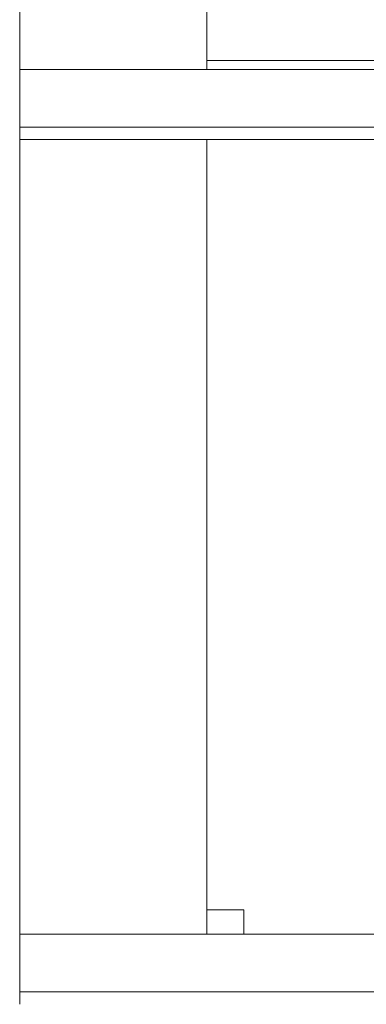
# Model space of a CAD drawing. Header units: millimetres. Extents: x 53056 to 116131, y -669674 to -625124.
# Tile 255 of 256: x 73288 to 73406, y -634524 to -634190. Entities that reach past the tile are written whole.
import ezdxf

# ---------------------------------------------------------------- set-up
doc = ezdxf.new("R2010")
doc.units = ezdxf.units.MM
doc.header["$MEASUREMENT"] = 0
doc.linetypes.add('DGN Style 1', pattern=[536.199087, 0.892178, -535.306909])
doc.layers.add('Side Cradle Tower', color=7, linetype='Continuous', lineweight=0)

# ---------------------------------------------------------------- blocks, each defined once
blk = doc.blocks.new('*U55')
at = {"layer": 'Side Cradle Tower', "color": 7, "linetype": 'Continuous', "lineweight": 0}
for p, q in [((-11305.49, 13461.58), (-11305.49, 13192.17)), ((-11241.99, 13192.17), (-11241.99, 13461.58)), ((-11241.99, 13195.2), (-11019.45, 13195.2)), ((-11305.49, 13192.17), (-10955.9, 13192.17)), ((-11305.49, 13172.63), (-10955.9, 13172.63)), ((-11305.49, 13168.39), (-11305.49, 12898.98)), ((-11305.49, 13168.39), (-10955.9, 13168.39)), ((-11241.99, 12898.98), (-11241.99, 13168.39)), ((-11241.99, 12907.2), (-11229.43, 12907.2)), ((-11229.43, 12907.2), (-11229.43, 12898.98)), ((-11305.49, 12898.98), (-10955.9, 12898.98)), ((-11305.49, 12879.44), (-10955.9, 12879.44))]:
    blk.add_line(p, q, dxfattribs=at)
at = {"layer": 'Side Cradle Tower', "color": 7, "linetype": 'Continuous', "lineweight": 0, "flags": 128}
for points in [[(-11305.49, 13168.39), (-11305.49, 13172.63), (-11305.49, 13192.17)], [(-11305.49, 12875.2), (-11305.49, 12879.44), (-11305.49, 12898.98)]]:
    blk.add_lwpolyline(points, dxfattribs=at)

msp = doc.modelspace()

# ---------------------------------------------------------------- block references
at = {"color": 7, "linetype": 'DGN Style 1', "lineweight": 0}
msp.add_blockref('*U55', (84593.95, -647399.35), dxfattribs=at)

doc.saveas('drawing.dxf')
